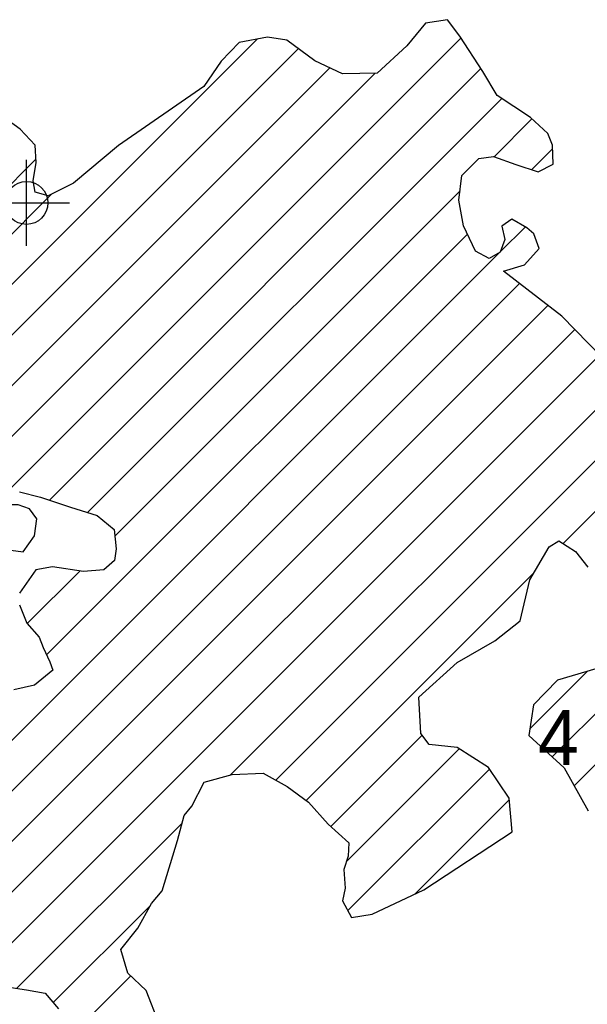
# Model space of a CAD drawing. Extents: x 192051 to 352051, y 710978 to 817615.
# Tile 78 of 85: x 294130 to 297432, y 787621 to 793351. Entities that reach past the tile are written whole.
import ezdxf
from ezdxf.enums import TextEntityAlignment as Align

# ---------------------------------------------------------------- set-up
doc = ezdxf.new("R2010")
doc.units = 0
doc.header["$LTSCALE"] = 800
doc.header["$PDMODE"] = 34
doc.header["$PDSIZE"] = 250
doc.layers.get('0').update_dxf_attribs({"linetype": 'CONTINUOUS'})
for name, color, linetype in [('SEC', 2, 'CONTINUOUS'), ('TEXT', 7, 'CONTINUOUS'), ('WETDBA', 11, 'CONTINUOUS'), ('WETFILL', 12, 'CONTINUOUS')]:
    doc.layers.add(name, color=color, linetype=linetype)

# ---------------------------------------------------------------- blocks, each defined once
blk = doc.blocks.new('*X')
at = {"color": 0}
for p, q in [((285074.5, 782800.4), (295512.1, 793238)), ((294081.2, 790628.3), (296697, 793244.1)), ((285253.3, 782684.5), (295750.8, 793182.1)), ((285412.9, 782549.4), (295933.8, 793070.3)), ((294302.9, 790555.3), (296813.4, 793065.9)), ((293902.9, 790744.8), (296198.2, 793040.1)), ((294524.6, 790482.4), (296934.6, 792892.4)), ((296890.2, 792553.3), (297110.4, 792773.5)), ((297109.6, 792478.1), (297230.2, 792598.6)), ((293206.1, 791521.4), (294223.9, 792539.2)), ((294683, 790346.1), (296691.6, 792354.7)), ((284895.7, 782916.3), (294315.2, 792335.9)), ((296927.3, 792001.1), (297072, 792145.7)), ((294286.1, 789654.5), (296735.1, 792103.5)), ((293560, 788633.7), (296921.4, 791995.2)), ((293600.4, 788379.5), (297037.4, 791816.5)), ((293660.7, 788145.1), (297203.3, 791687.6)), ((293735.7, 787925.4), (297359, 791548.6)), ((293871, 787766), (297505, 791400)), ((295353.8, 788954.1), (297655.5, 791255.9)), ((295620.2, 788925.8), (297905.3, 791210.9)), ((297291.6, 790302.6), (297675.4, 790686.3)), ((294173.4, 789836.5), (294479, 790142.1)), ((295796, 788807), (297120.2, 790131.1)), ((297355.4, 788892.9), (298227.9, 789765.4)), ((297228.2, 789060.4), (297806.1, 789638.3)), ((297099, 789225.8), (297430.5, 789557.4)), ((295940, 788656.2), (296470.9, 789187.2)), ((296030.4, 788452), (296686.7, 789108.3)), ((296038.9, 788165.8), (296863.1, 788989.9)), ((296431.3, 788263.5), (296978.3, 788810.5)), ((294113.6, 787713.9), (295075.5, 788675.8)), ((294325.2, 787630.8), (294888.3, 788193.9)), ((294381.6, 787392.5), (294775.5, 787786.4))]:
    blk.add_line(p, q, dxfattribs=at)

msp = doc.modelspace()

# ---------------------------------------------------------------- linework, layer by layer
at = {"layer": 'SEC', "color": 0}
msp.add_point((294168.5, 792284.6), dxfattribs=at)
at = {"layer": 'WETDBA', "color": 0}
for points in [[(297517.2, 791387.6), (297284, 791624.9), (296945.3, 791888), (297067.7, 791925), (297152, 792018.8), (297121.4, 792104.1), (297081.1, 792140.5), (296993.3, 792190.8), (296934.7, 792149.7), (296952.9, 792072), (296926.2, 791997.8), (296861.3, 791961.4), (296782.3, 792003.8), (296712.7, 792150.6), (296684.7, 792300.9), (296703.1, 792444.4), (296802, 792543.4), (296887.3, 792554.4), (297017.1, 792508.9), (297146.9, 792465.6), (297232.9, 792509.8), (297229.5, 792621.3), (297201.8, 792688.2), (297101.4, 792781.9), (296908.1, 792910), (296824.7, 793048.7), (296690.2, 793254.4), (296618.6, 793350.9), (296491.3, 793329.9), (296382.7, 793198.7), (296208.9, 793040.3), (296007.8, 793035.5), (295846.5, 793111.5), (295684.3, 793231.3), (295571.4, 793249.4), (295406.5, 793217.7), (295301.1, 793109.9), (295200.2, 792961.7), (294704.5, 792619), (294442.2, 792400), (294295.7, 792326), (294219.4, 792346.9), (294208.5, 792413.6), (294224.9, 792519.6), (294219.7, 792621.4), (294132.8, 792713.7), (294027.3, 792790.3)], [(294128.2, 790603.8), (294251.6, 790572.4), (294425.3, 790514.7), (294579.5, 790464.6), (294678.8, 790384.3), (294691.2, 790271.5), (294680.4, 790203.2), (294618.6, 790148.6), (294500.3, 790139), (294319.8, 790165.9), (294223.7, 790148.8), (294128.3, 790012.5)], [(294942.1, 787507.7), (294865.2, 787701.6), (294758.2, 787802.8), (294717.8, 787940.5), (294816.1, 788064.3), (294896.2, 788208.1), (294958.5, 788280.2), (295047.7, 788574.5), (295087.4, 788718.9), (295131, 788774.8), (295203.1, 788913), (295366.1, 788957.5), (295546.4, 788966.2), (295686.8, 788889.3), (295809.2, 788797.1), (295925.2, 788669.9), (296043.8, 788559.8), (296040, 788482.3), (296015.6, 788404.9), (296023.2, 788296.4), (296007.9, 788222.8), (296060, 788126.8), (296179.7, 788144.6), (296481, 788287), (296995, 788625), (296977.4, 788820.7), (296856.5, 788999.6), (296674.6, 789116), (296511.5, 789132.6), (296463.7, 789196.8), (296452.2, 789408.3), (296676, 789609.8), (296894.6, 789736.7), (297041.7, 789852.6), (297097, 790092), (297210.2, 790283), (297266.2, 790318.5), (297364.4, 790256.9), (297435.5, 790164.9)], [(294128.6, 789944.9), (294171.6, 789838.6), (294243.7, 789758.1), (294267, 789696.3), (294305, 789612.9), (294322.7, 789565.6), (294216.5, 789478), (294096.2, 789450.3)], [(297567.4, 789598.3), (297259.1, 789506.2), (297119.7, 789364.2), (297092.9, 789185.2), (297297.1, 788996.9), (297437.6, 788746)], [(293989.6, 787731.5), (294170.1, 787705.9), (294278.2, 787686.2), (294355.9, 787594.7)]]:
    msp.add_lwpolyline(points, dxfattribs=at)
msp.add_lwpolyline([(294150.8, 790254.3), (294215.8, 790347.9), (294228.5, 790446.2), (294186.5, 790505.2), (294120.2, 790528.5), (294048.5, 790527.5), (293974.2, 790461.7), (293951.2, 790339.7), (293972.9, 790309.1), (293998.1, 790280.7), (294077.6, 790263.7)], close=True, dxfattribs=at)

# ---------------------------------------------------------------- block references
at = {"layer": 'WETFILL', "color": 0}
msp.add_blockref('*X', (0, 0), dxfattribs=at)
msp.add_blockref('*X', (0, 0), dxfattribs=at)
msp.add_blockref('*X', (0, 0), dxfattribs=at)
msp.add_blockref('*X', (0, 0), dxfattribs=at)
msp.add_blockref('*X', (0, 0), dxfattribs=at)
msp.add_blockref('*X', (0, 0), dxfattribs=at)
msp.add_blockref('*X', (0, 0), dxfattribs=at)
msp.add_blockref('*X', (0, 0), dxfattribs=at)
msp.add_blockref('*X', (0, 0), dxfattribs=at)
msp.add_blockref('*X', (0, 0), dxfattribs=at)
msp.add_blockref('*X', (0, 0), dxfattribs=at)
msp.add_blockref('*X', (0, 0), dxfattribs=at)
msp.add_blockref('*X', (0, 0), dxfattribs=at)
msp.add_blockref('*X', (0, 0), dxfattribs=at)
msp.add_blockref('*X', (0, 0), dxfattribs=at)
msp.add_blockref('*X', (0, 0), dxfattribs=at)
msp.add_blockref('*X', (0, 0), dxfattribs=at)
msp.add_blockref('*X', (0, 0), dxfattribs=at)
msp.add_blockref('*X', (0, 0), dxfattribs=at)
msp.add_blockref('*X', (0, 0), dxfattribs=at)
msp.add_blockref('*X', (0, 0), dxfattribs=at)
msp.add_blockref('*X', (0, 0), dxfattribs=at)
msp.add_blockref('*X', (0, 0), dxfattribs=at)
msp.add_blockref('*X', (0, 0), dxfattribs=at)
msp.add_blockref('*X', (0, 0), dxfattribs=at)
msp.add_blockref('*X', (0, 0), dxfattribs=at)
msp.add_blockref('*X', (0, 0), dxfattribs=at)
msp.add_blockref('*X', (0, 0), dxfattribs=at)
msp.add_blockref('*X', (0, 0), dxfattribs=at)
msp.add_blockref('*X', (0, 0), dxfattribs=at)
msp.add_blockref('*X', (0, 0), dxfattribs=at)
msp.add_blockref('*X', (0, 0), dxfattribs=at)
msp.add_blockref('*X', (0, 0), dxfattribs=at)
msp.add_blockref('*X', (0, 0), dxfattribs=at)
msp.add_blockref('*X', (0, 0), dxfattribs=at)
msp.add_blockref('*X', (0, 0), dxfattribs=at)
msp.add_blockref('*X', (0, 0), dxfattribs=at)
msp.add_blockref('*X', (0, 0), dxfattribs=at)
msp.add_blockref('*X', (0, 0), dxfattribs=at)
msp.add_blockref('*X', (0, 0), dxfattribs=at)
msp.add_blockref('*X', (0, 0), dxfattribs=at)
msp.add_blockref('*X', (0, 0), dxfattribs=at)
msp.add_blockref('*X', (0, 0), dxfattribs=at)
msp.add_blockref('*X', (0, 0), dxfattribs=at)
msp.add_blockref('*X', (0, 0), dxfattribs=at)
msp.add_blockref('*X', (0, 0), dxfattribs=at)
msp.add_blockref('*X', (0, 0), dxfattribs=at)
msp.add_blockref('*X', (0, 0), dxfattribs=at)
msp.add_blockref('*X', (0, 0), dxfattribs=at)
msp.add_blockref('*X', (0, 0), dxfattribs=at)
msp.add_blockref('*X', (0, 0), dxfattribs=at)
msp.add_blockref('*X', (0, 0), dxfattribs=at)
msp.add_blockref('*X', (0, 0), dxfattribs=at)
msp.add_blockref('*X', (0, 0), dxfattribs=at)
msp.add_blockref('*X', (0, 0), dxfattribs=at)
msp.add_blockref('*X', (0, 0), dxfattribs=at)
msp.add_blockref('*X', (0, 0), dxfattribs=at)
msp.add_blockref('*X', (0, 0), dxfattribs=at)
msp.add_blockref('*X', (0, 0), dxfattribs=at)
msp.add_blockref('*X', (0, 0), dxfattribs=at)
msp.add_blockref('*X', (0, 0), dxfattribs=at)
msp.add_blockref('*X', (0, 0), dxfattribs=at)
msp.add_blockref('*X', (0, 0), dxfattribs=at)
msp.add_blockref('*X', (0, 0), dxfattribs=at)
msp.add_blockref('*X', (0, 0), dxfattribs=at)
msp.add_blockref('*X', (0, 0), dxfattribs=at)
msp.add_blockref('*X', (0, 0), dxfattribs=at)
msp.add_blockref('*X', (0, 0), dxfattribs=at)
msp.add_blockref('*X', (0, 0), dxfattribs=at)
msp.add_blockref('*X', (0, 0), dxfattribs=at)
msp.add_blockref('*X', (0, 0), dxfattribs=at)
msp.add_blockref('*X', (0, 0), dxfattribs=at)
msp.add_blockref('*X', (0, 0), dxfattribs=at)
msp.add_blockref('*X', (0, 0), dxfattribs=at)
msp.add_blockref('*X', (0, 0), dxfattribs=at)
msp.add_blockref('*X', (0, 0), dxfattribs=at)
msp.add_blockref('*X', (0, 0), dxfattribs=at)
msp.add_blockref('*X', (0, 0), dxfattribs=at)
msp.add_blockref('*X', (0, 0), dxfattribs=at)
msp.add_blockref('*X', (0, 0), dxfattribs=at)
msp.add_blockref('*X', (0, 0), dxfattribs=at)
msp.add_blockref('*X', (0, 0), dxfattribs=at)
msp.add_blockref('*X', (0, 0), dxfattribs=at)
msp.add_blockref('*X', (0, 0), dxfattribs=at)
msp.add_blockref('*X', (0, 0), dxfattribs=at)
msp.add_blockref('*X', (0, 0), dxfattribs=at)
msp.add_blockref('*X', (0, 0), dxfattribs=at)
msp.add_blockref('*X', (0, 0), dxfattribs=at)
msp.add_blockref('*X', (0, 0), dxfattribs=at)
msp.add_blockref('*X', (0, 0), dxfattribs=at)
msp.add_blockref('*X', (0, 0), dxfattribs=at)
msp.add_blockref('*X', (0, 0), dxfattribs=at)
msp.add_blockref('*X', (0, 0), dxfattribs=at)
msp.add_blockref('*X', (0, 0), dxfattribs=at)
msp.add_blockref('*X', (0, 0), dxfattribs=at)
msp.add_blockref('*X', (0, 0), dxfattribs=at)
msp.add_blockref('*X', (0, 0), dxfattribs=at)
msp.add_blockref('*X', (0, 0), dxfattribs=at)
msp.add_blockref('*X', (0, 0), dxfattribs=at)
msp.add_blockref('*X', (0, 0), dxfattribs=at)

# ---------------------------------------------------------------- texts
at = {"layer": 'TEXT', "color": 0}
msp.add_text('4', height=320, dxfattribs=at).set_placement((297263.5, 789013), align=Align.CENTER)

doc.saveas('drawing.dxf')
